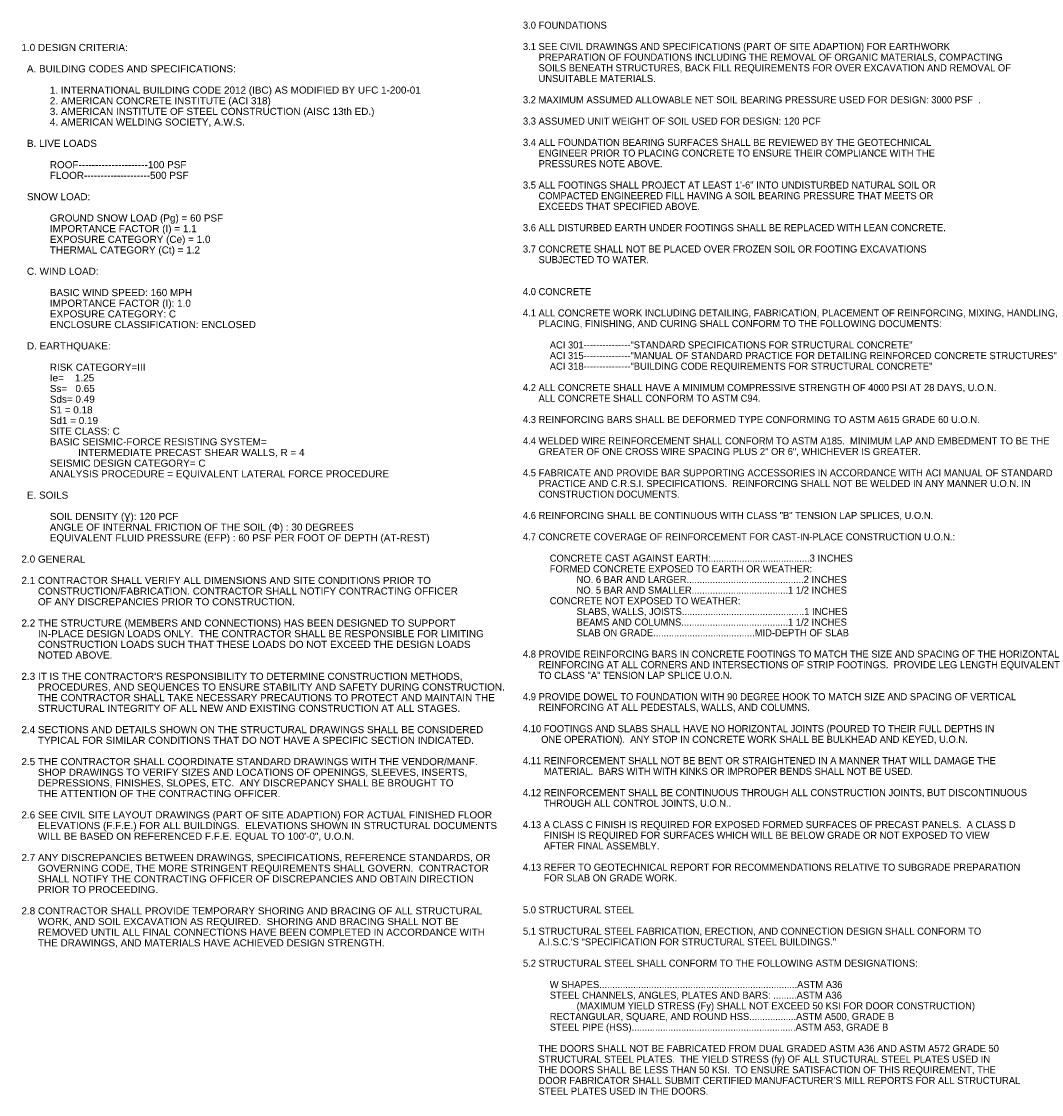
# Paper-space layout 'Layout1' of a CAD drawing. Header units: inches. Extents: x 2.1 to 32.3, y 1.4 to 20.6.
# Tile 1 of 2: x 2.1 to 20, y 1.7 to 20.6. Entities that reach past the tile are written whole.
import ezdxf

# ---------------------------------------------------------------- set-up
doc = ezdxf.new("R2010")
doc.units = ezdxf.units.IN
doc.header["$MEASUREMENT"] = 0
doc.layers.add('G-ANNO-TEXT', color=7, linetype='Continuous', lineweight=0)
doc.styles.add('Style-Arial', font='arial.ttf')

psp = doc.layouts.get("Layout1")

# ---------------------------------------------------------------- texts
at = {"layer": 'G-ANNO-TEXT', "char_height": 0.125, "attachment_point": 1, "line_spacing_factor": 0.9, "style": 'Style-Arial'}
for s, insert, width in [('3.0 FOUNDATIONS\\P\\P3.1 SEE CIVIL DRAWINGS AND SPECIFICATIONS (PART OF SITE ADAPTION) FOR EARTHWORK \\P      PREPARATION OF FOUNDATIONS INCLUDING THE REMOVAL OF ORGANIC MATERIALS, COMPACTING\\P      SOILS BENEATH STRUCTURES, BACK FILL REQUIREMENTS FOR OVER EXCAVATION AND REMOVAL OF \\P      UNSUITABLE MATERIALS.\\P\\P3.2 MAXIMUM ASSUMED ALLOWABLE NET SOIL BEARING PRESSURE USED FOR DESIGN: 3000 PSF  . \\P\\P3.3 ASSUMED UNIT WEIGHT OF SOIL USED FOR DESIGN: 120 PCF\\P\\P3.4 ALL FOUNDATION BEARING SURFACES SHALL BE REVIEWED BY THE GEOTECHNICAL\\P      ENGINEER PRIOR TO PLACING CONCRETE TO ENSURE THEIR COMPLIANCE WITH THE \\P      PRESSURES NOTE ABOVE.  \\P\\P3.5 ALL FOOTINGS SHALL PROJECT AT LEAST 1\'-6" INTO UNDISTURBED NATURAL SOIL OR\\P      COMPACTED ENGINEERED FILL HAVING A SOIL BEARING PRESSURE THAT MEETS OR\\P      EXCEEDS THAT SPECIFIED ABOVE.\\P\\P3.6 ALL DISTURBED EARTH UNDER FOOTINGS SHALL BE REPLACED WITH LEAN CONCRETE.\\P\\P3.7 CONCRETE SHALL NOT BE PLACED OVER FROZEN SOIL OR FOOTING EXCAVATIONS \\P      SUBJECTED TO WATER. \\P\\P\\P4.0 CONCRETE\\P\\P4.1 ALL CONCRETE WORK INCLUDING DETAILING, FABRICATION, PLACEMENT OF REINFORCING, MIXING, HANDLING,\\P      PLACING, FINISHING, AND CURING SHALL CONFORM TO THE FOLLOWING DOCUMENTS:\\P       \\P^IACI 301---------------"STANDARD SPECIFICATIONS FOR STRUCTURAL CONCRETE"\\P^IACI 315---------------"MANUAL OF STANDARD PRACTICE FOR DETAILING REINFORCED CONCRETE STRUCTURES"\\P^IACI 318---------------"BUILDING CODE REQUIREMENTS FOR STRUCTURAL CONCRETE"\\P\\P4.2 ALL CONCRETE SHALL HAVE A MINIMUM COMPRESSIVE STRENGTH OF 4000 PSI AT 28 DAYS, U.O.N.\\P      ALL CONCRETE SHALL CONFORM TO ASTM C94.\\P\\P4.3 REINFORCING BARS SHALL BE DEFORMED TYPE CONFORMING TO ASTM A615 GRADE 60 U.O.N.\\P\\P4.4 WELDED WIRE REINFORCEMENT SHALL CONFORM TO ASTM A185.  MINIMUM LAP AND EMBEDMENT TO BE THE\\P      GREATER OF ONE CROSS WIRE SPACING PLUS 2" OR 6", WHICHEVER IS GREATER.\\P\\P4.5 FABRICATE AND PROVIDE BAR SUPPORTING ACCESSORIES IN ACCORDANCE WITH ACI MANUAL OF STANDARD\\P      PRACTICE AND C.R.S.I. SPECIFICATIONS.  REINFORCING SHALL NOT BE WELDED IN ANY MANNER U.O.N. IN\\P      CONSTRUCTION DOCUMENTS.\\P\\P4.6 REINFORCING SHALL BE CONTINUOUS WITH CLASS "B" TENSION LAP SPLICES, U.O.N.\\P\\P4.7 CONCRETE COVERAGE OF REINFORCEMENT FOR CAST-IN-PLACE CONSTRUCTION U.O.N.:\\P\\P^ICONCRETE CAST AGAINST EARTH:......................................3 INCHES\\P^IFORMED CONCRETE EXPOSED TO EARTH OR WEATHER:\\P^I^INO. 6 BAR AND LARGER.............................................2 INCHES\\P^I^INO. 5 BAR AND SMALLER.....................................1 1/2 INCHES\\P^ICONCRETE NOT EXPOSED TO WEATHER:\\P^I^ISLABS, WALLS, JOISTS...............................................1 INCHES\\P^I^IBEAMS AND COLUMNS.........................................1 1/2 INCHES\\P^I^ISLAB ON GRADE.......................................MID-DEPTH OF SLAB\\P\\P4.8 PROVIDE REINFORCING BARS IN CONCRETE FOOTINGS TO MATCH THE SIZE AND SPACING OF THE HORIZONTAL \\P      REINFORCING AT ALL CORNERS AND INTERSECTIONS OF STRIP FOOTINGS.  PROVIDE LEG LENGTH EQUIVALENT\\P      TO CLASS "A" TENSION LAP SPLICE U.O.N.\\P\\P4.9 PROVIDE DOWEL TO FOUNDATION WITH 90 DEGREE HOOK TO MATCH SIZE AND SPACING OF VERTICAL\\P      REINFORCING AT ALL PEDESTALS, WALLS, AND COLUMNS.\\P\\P4.10 FOOTINGS AND SLABS SHALL HAVE NO HORIZONTAL JOINTS (POURED TO THEIR FULL DEPTHS IN \\P       ONE OPERATION).  ANY STOP IN CONCRETE WORK SHALL BE BULKHEAD AND KEYED, U.O.N.\\P\\P4.11 REINFORCEMENT SHALL NOT BE BENT OR STRAIGHTENED IN A MANNER THAT WILL DAMAGE THE\\P        MATERIAL.  BARS WITH WITH KINKS OR IMPROPER BENDS SHALL NOT BE USED.\\P\\P4.12 REINFORCEMENT SHALL BE CONTINUOUS THROUGH ALL CONSTRUCTION JOINTS, BUT DISCONTINUOUS\\P        THROUGH ALL CONTROL JOINTS, U.O.N..\\P\\P4.13 A CLASS C FINISH IS REQUIRED FOR EXPOSED FORMED SURFACES OF PRECAST PANELS.  A CLASS D \\P        FINISH IS REQUIRED FOR SURFACES WHICH WILL BE BELOW GRADE OR NOT EXPOSED TO VIEW \\P        AFTER FINAL ASSEMBLY.\\P\\P4.13 REFER TO GEOTECHNICAL REPORT FOR RECOMMENDATIONS RELATIVE TO SUBGRADE PREPARATION\\P        FOR SLAB ON GRADE WORK.    \\P\\P\\P5.0 STRUCTURAL STEEL\\P\\P5.1 STRUCTURAL STEEL FABRICATION, ERECTION, AND CONNECTION DESIGN SHALL CONFORM TO \\P      A.I.S.C.\'S "SPECIFICATION FOR STRUCTURAL STEEL BUILDINGS." \\P\\P5.2 STRUCTURAL STEEL SHALL CONFORM TO THE FOLLOWING ASTM DESIGNATIONS:\\P\\P^IW SHAPES............................................................................ASTM A36\\P^ISTEEL CHANNELS, ANGLES, PLATES AND BARS: .........ASTM A36 \\P^I^I(MAXIMUM YIELD STRESS (Fy) SHALL NOT EXCEED 50 KSI FOR DOOR CONSTRUCTION) \\P^IRECTANGULAR, SQUARE, AND ROUND HSS..................ASTM A500, GRADE B\\P^ISTEEL PIPE (HSS)...............................................................ASTM A53, GRADE B \\P\\P      THE DOORS SHALL NOT BE FABRICATED FROM DUAL GRADED ASTM A36 AND ASTM A572 GRADE 50\\P      STRUCTURAL STEEL PLATES.  THE YIELD STRESS (fy) OF ALL STUCTURAL STEEL PLATES USED IN\\P      THE DOORS SHALL BE LESS THAN 50 KSI.  TO ENSURE SATISFACTION OF THIS REQUIREMENT, THE\\P      DOOR FABRICATOR SHALL SUBMIT CERTIFIED MANUFACTURER’S MILL REPORTS FOR ALL STRUCTURAL\\P      STEEL PLATES USED IN THE DOORS.\\P', (10.908, 20.572), 20.08784), ('1.0 DESIGN CRITERIA:\\P\\P  A. BUILDING CODES AND SPECIFICATIONS:\\P\\P^I1. INTERNATIONAL BUILDING CODE 2012 (IBC) AS MODIFIED BY UFC 1-200-01\\P^I2. AMERICAN CONCRETE INSTITUTE (ACI 318)\\P^I3. AMERICAN INSTITUTE OF STEEL CONSTRUCTION (AISC 13th ED.)\\P^I4. AMERICAN WELDING SOCIETY, A.W.S.\\P\\P  B. LIVE LOADS\\P\\P^IROOF---------------------100 PSF\\P^IFLOOR--------------------500 PSF\\P \\P  SNOW LOAD:\\P\\P^IGROUND SNOW LOAD (Pg) = 60 PSF\\P^IIMPORTANCE FACTOR (I) = 1.1\\P^IEXPOSURE CATEGORY (Ce) = 1.0\\P^ITHERMAL CATEGORY (Ct) = 1.2\\P^I \\P  C. WIND LOAD:\\P\\P^IBASIC WIND SPEED: 160 MPH\\P^IIMPORTANCE FACTOR (I): 1.0\\P^IEXPOSURE CATEGORY: C\\P^IENCLOSURE CLASSIFICATION: ENCLOSED\\P\\P  D. EARTHQUAKE:\\P\\P^IRISK CATEGORY=III\\P  ^IIe=    1.25\\P  ^ISs=   0.65\\P  ^ISds= 0.49\\P^IS1 = 0.18\\P^ISd1 = 0.19\\P  ^ISITE CLASS: C\\P  ^IBASIC SEISMIC-FORCE RESISTING SYSTEM=\\P    ^I^IINTERMEDIATE PRECAST SHEAR WALLS, R = 4\\P  ^ISEISMIC DESIGN CATEGORY= C\\P  ^IANALYSIS PROCEDURE = EQUIVALENT LATERAL FORCE PROCEDURE \\P\\P  E. SOILS\\P\\P^ISOIL DENSITY (Ɣ): 120 PCF\\P^IANGLE OF INTERNAL FRICTION OF THE SOIL (Φ) : 30 DEGREES\\P^IEQUIVALENT FLUID PRESSURE (EFP) : 60 PSF PER FOOT OF DEPTH (AT-REST)\\P\\P2.0 GENERAL \\P\\P2.1 CONTRACTOR SHALL VERIFY ALL DIMENSIONS AND SITE CONDITIONS PRIOR TO \\P      CONSTRUCTION/FABRICATION. CONTRACTOR SHALL NOTIFY CONTRACTING OFFICER\\P      OF ANY DISCREPANCIES PRIOR TO CONSTRUCTION.\\P\\P2.2 THE STRUCTURE (MEMBERS AND CONNECTIONS) HAS BEEN DESIGNED TO SUPPORT\\P      IN-PLACE DESIGN LOADS ONLY.  THE CONTRACTOR SHALL BE RESPONSIBLE FOR LIMITING \\P      CONSTRUCTION LOADS SUCH THAT THESE LOADS DO NOT EXCEED THE DESIGN LOADS\\P      NOTED ABOVE. \\P\\P2.3 IT IS THE CONTRACTOR\'S RESPONSIBILITY TO DETERMINE CONSTRUCTION METHODS,\\P      PROCEDURES, AND SEQUENCES TO ENSURE STABILITY AND SAFETY DURING CONSTRUCTION.  \\P      THE CONTRACTOR SHALL TAKE NECESSARY PRECAUTIONS TO PROTECT AND MAINTAIN THE \\P      STRUCTURAL INTEGRITY OF ALL NEW AND EXISTING CONSTRUCTION AT ALL STAGES.  \\P\\P2.4 SECTIONS AND DETAILS SHOWN ON THE STRUCTURAL DRAWINGS SHALL BE CONSIDERED \\P      TYPICAL FOR SIMILAR CONDITIONS THAT DO NOT HAVE A SPECIFIC SECTION INDICATED.  \\P\\P2.5 THE CONTRACTOR SHALL COORDINATE STANDARD DRAWINGS WITH THE VENDOR/MANF.\\P      SHOP DRAWINGS TO VERIFY SIZES AND LOCATIONS OF OPENINGS, SLEEVES, INSERTS,\\P      DEPRESSIONS, FINISHES, SLOPES, ETC.  ANY DISCREPANCY SHALL BE BROUGHT TO\\P      THE ATTENTION OF THE CONTRACTING OFFICER.\\P\\P2.6 SEE CIVIL SITE LAYOUT DRAWINGS (PART OF SITE ADAPTION) FOR ACTUAL FINISHED FLOOR  \\P      ELEVATIONS (F.F.E.) FOR ALL BUILDINGS.  ELEVATIONS SHOWN IN STRUCTURAL DOCUMENTS\\P      WILL BE BASED ON REFERENCED F.F.E. EQUAL TO 100\'-0", U.O.N.\\P\\P2.7 ANY DISCREPANCIES BETWEEN DRAWINGS, SPECIFICATIONS, REFERENCE STANDARDS, OR \\P      GOVERNING CODE, THE MORE STRINGENT REQUIREMENTS SHALL GOVERN.  CONTRACTOR \\P      SHALL NOTIFY THE CONTRACTING OFFICER OF DISCREPANCIES AND OBTAIN DIRECTION \\P      PRIOR TO PROCEEDING.         \\P\\P2.8 CONTRACTOR SHALL PROVIDE TEMPORARY SHORING AND BRACING OF ALL STRUCTURAL \\P      WORK, AND SOIL EXCAVATION AS REQUIRED.  SHORING AND BRACING SHALL NOT BE \\P      REMOVED UNTIL ALL FINAL CONNECTIONS HAVE BEEN COMPLETED IN ACCORDANCE WITH\\P      THE DRAWINGS, AND MATERIALS HAVE ACHIEVED DESIGN STRENGTH.', (2.08, 20.18), 17.21627)]:
    psp.add_mtext(s, dxfattribs=dict(at, insert=insert, width=width))

doc.saveas('drawing.dxf')
